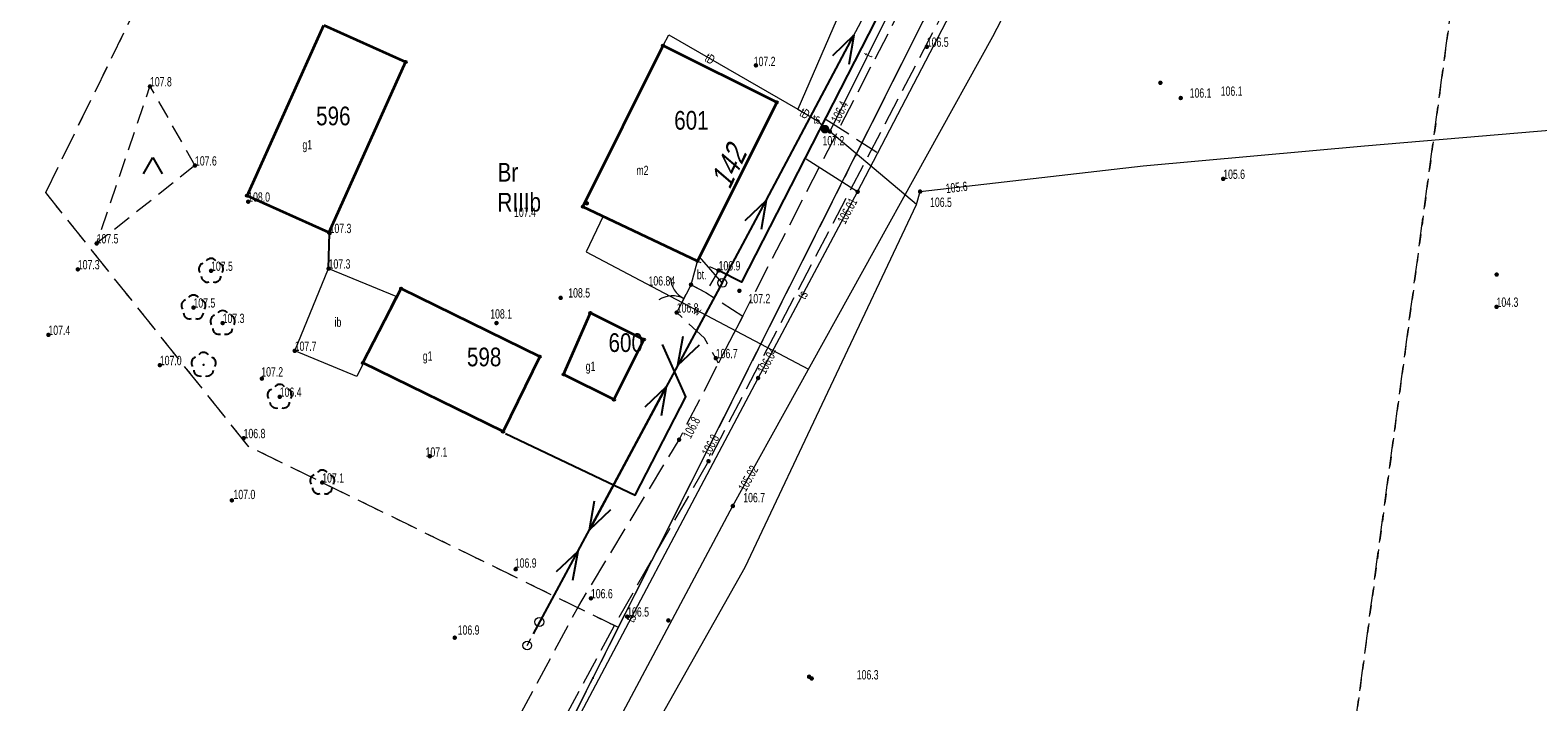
# Model space of a CAD drawing. Header units: inches. Extents: x 6497603 to 6502483, y 5925790 to 5934357.
# Tile 44 of 256: x 6499450 to 6499571, y 5926775 to 5926829. Entities that reach past the tile are written whole.
import ezdxf
from ezdxf.enums import TextEntityAlignment as Align

# ---------------------------------------------------------------- set-up
doc = ezdxf.new("R2010")
doc.units = ezdxf.units.IN
doc.header["$MEASUREMENT"] = 0
for name, pattern in [('1.5_0.75', [2.25, 1.5, -0.75]), ('2.25_0.75', [3, 2.25, -0.75]), ('219-1000', [0, 0]), ('egkk-1000', [3, 2.25, -0.75]), ('egug-1000', [1.5, 0.75, -0.75]), ('otob_1000', [0, 0]), ('suep_nn_1000', [0, 0]), ('supp_1000', [1.25, 0.625, -0.625])]:
    doc.linetypes.add(name, pattern=pattern)
for name, color, linetype in [('203-punkt graniczny', 7, 'Continuous'), ('209-oznaczenie konturu klasyfikacyjnego', 7, 'Continuous'), ('210-oznaczenie konturu użytku gruntowego', 7, 'Continuous'), ('217-kontur klasyfikacyjny', 7, 'Continuous'), ('218-kontur użytku gruntowego', 7, 'Continuous'), ('219-działka ewidencyjna', 7, 'Continuous'), ('238-Punkt adresowy budynku', 7, 'Continuous'), ('312-budynek ewidencyjny', 7, 'Continuous'), ('312-oznaczenie budynku ewidencyjnego', 7, 'Continuous'), ('312-oznaczenie budynku ewidencyjnego-Atr117', 7, 'Continuous'), ('brama', 7, 'Continuous'), ('drzewo liściaste', 7, 'Continuous'), ('inna budowla', 7, 'Continuous'), ('inna budowla-Atr17', 7, 'Continuous'), ('jezdnia', 7, 'Continuous'), ('obszar utwardzony', 7, 'Continuous'), ('obszar utwardzony-Atr17', 7, 'Continuous'), ('ogrodzenie trwałe', 7, 'Continuous'), ('pikieta naturalna', 7, 'Continuous'), ('pikieta naturalna-Atr2', 7, 'Continuous'), ('pikieta sztuczna', 7, 'Continuous'), ('pikieta sztuczna-Atr2', 7, 'Continuous'), ('przewód elektroenergetyczny niskiego napięcia', 7, 'Continuous'), ('przewód telekomunikacyjny podziemny', 7, 'Continuous'), ('przewód telekomunikacyjny podziemny - ob. projektowany', 7, 'Continuous'), ('przewód telekomunikacyjny podziemny-Atr1', 7, 'Continuous'), ('przewód wodociągowy', 7, 'Continuous'), ('przewód wodociągowy-Atr1', 7, 'Continuous'), ('Punkt budynku', 7, 'Continuous'), ('rzędna', 7, 'Continuous'), ('rzędna-Atr2', 7, 'Continuous'), ('słup przewodów napowietrznych', 7, 'Continuous'), ('słupek telekomunikacyjny', 7, 'Continuous'), ('słupek telekomunikacyjny-Atr17', 7, 'Continuous'), ('teren zalesiony', 7, 'Continuous')]:
    doc.layers.add(name, color=color, linetype=linetype)
doc.styles.get("Standard").update_dxf_attribs({"font": 'arial.ttf'})
doc.linetypes.add('902-1000', pattern='A,5,0,[1,ksztalty.shx,S=1,R=0,X=0,Y=0],5', length=10)

# ---------------------------------------------------------------- blocks, each defined once
blk = doc.blocks.new('203')
at = {"linetype": 'Continuous', "lineweight": 0}
h = blk.add_hatch(color=0, dxfattribs=at)
edge = h.paths.add_edge_path()
edge.add_arc((0, 0), 0.09, 0, 360)
blk = doc.blocks.new('PUNKTBUD')
at = {"color": 0}
blk.add_circle((0, 0), 0.09, dxfattribs=at)
blk = doc.blocks.new('PW01')
at = {"linetype": 'Continuous', "lineweight": 13}
h = blk.add_hatch(color=0, dxfattribs=at)
edge = h.paths.add_edge_path()
edge.add_arc((0, 0), 0.18, 0, 360)
blk = doc.blocks.new('US09')
at = {"linetype": 'Continuous', "lineweight": 13}
h = blk.add_hatch(color=0, dxfattribs=at)
edge = h.paths.add_edge_path()
edge.add_arc((0, 0), 0.35, 0, 360)
blk = doc.blocks.new('US15')
at = {"color": 0, "linetype": 'Continuous', "lineweight": 13}
blk.add_circle((0, 0), 0.35, dxfattribs=at)
blk = doc.blocks.new('OP021')
at = {"linetype": 'Continuous', "lineweight": 13}
h = blk.add_hatch(color=0, dxfattribs=at)
edge = h.paths.add_edge_path()
edge.add_arc((0, 0), 0.1, 0, 360)
at = {"color": 0, "linetype": 'Continuous', "lineweight": -3}
for centre, start, end in [((-0.476, 0.154), 110.388, 213.756), ((0, 0.5), 38.316, 141.684), ((0.476, 0.154), 326.244, 69.612), ((-0.294, -0.404), 182.272, 285.64), ((0.294, -0.404), 254.36, 357.728), ((0.294, -0.404), 254.36, 357.728)]:
    blk.add_arc(centre, 0.5, start, end, dxfattribs=at)
blk = doc.blocks.new('SM05')
at = {"color": 0, "linetype": 'Continuous', "lineweight": 13}
blk.add_circle((0, 0), 0.35, dxfattribs=at)
blk = doc.blocks.new('SUEP1')
at = {"color": 0, "linetype": 'Continuous'}
for p, q in [((0, 0), (7.5, 0)), ((7.5, 0), (5.25, 0.75)), ((7.5, 0), (5.25, -0.75)), ((7.5, 0), (22.5, 0)), ((22.5, 0), (20.25, 0.75)), ((22.5, 0), (20.25, -0.75))]:
    blk.add_line(p, q, dxfattribs=at)
blk = doc.blocks.new('OTZK3')
at = {"color": 0, "linetype": 'Continuous'}
for p, q in [((-0.75, -0.433), (0, 0.866)), ((0, 0.866), (0.75, -0.433))]:
    blk.add_line(p, q, dxfattribs=at)
blk = doc.blocks.new('OK02')
at = {"color": 0, "linetype": 'Continuous', "lineweight": 0}
for centre, start, end in [((-2, 0), 0, 60), ((2, 0), 120, 180)]:
    blk.add_arc(centre, 2, start, end, dxfattribs=at)

msp = doc.modelspace()

# ---------------------------------------------------------------- linework, layer by layer
at = {"layer": '217-kontur klasyfikacyjny', "color": 3, "linetype": 'egkk-1000', "lineweight": 18, "flags": 128}
for points in [[(6499551.46, 5926737.46), (6499568.1, 5926861.79)], [(6499451.2, 5926816.1), (6499469.53, 5926853.53)], [(6499516.19, 5926819.07), (6499522.1, 5926830.83)], [(6499497.15, 5926781.18), (6499516.19, 5926819.07)], [(6499467.5, 5926795.7), (6499451.2, 5926816.1)], [(6499497.15, 5926781.18), (6499467.5, 5926795.7)], [(6499495.11, 5926777.13), (6499497.15, 5926781.18)], [(6499482.82, 5926752.66), (6499495.11, 5926777.13)]]:
    msp.add_lwpolyline(points, dxfattribs=at)
at = {"layer": '218-kontur użytku gruntowego', "color": 3, "linetype": 'egug-1000', "lineweight": 18, "flags": 128}
for points in [[(6499568.1, 5926861.79), (6499551.46, 5926737.46)], [(6499451.2, 5926816.1), (6499469.53, 5926853.53)], [(6499516.19, 5926819.07), (6499522.1, 5926830.83)], [(6499497.15, 5926781.18), (6499516.19, 5926819.07)], [(6499467.5, 5926795.7), (6499451.2, 5926816.1)], [(6499497.15, 5926781.18), (6499467.5, 5926795.7)], [(6499495.11, 5926777.13), (6499497.15, 5926781.18)], [(6499482.82, 5926752.66), (6499495.11, 5926777.13)]]:
    msp.add_lwpolyline(points, dxfattribs=at)
at = {"layer": '219-działka ewidencyjna', "color": 3, "linetype": '219-1000', "lineweight": 18, "flags": 128}
for points in [[(6499522.1, 5926830.83), (6499516.19, 5926819.07)], [(6499495.11, 5926777.13), (6499516.19, 5926819.07)], [(6499482.82, 5926752.66), (6499495.11, 5926777.13)]]:
    msp.add_lwpolyline(points, dxfattribs=at)
at = {"layer": '312-budynek ewidencyjny', "color": 7, "linetype": 'Continuous', "lineweight": 35, "flags": 128}
for points in [[(6499467.36, 5926815.84), (6499473.51, 5926829.53)], [(6499473.51, 5926829.53), (6499480.08, 5926826.58)], [(6499494.3, 5926814.96), (6499500.74, 5926827.89)], [(6499500.74, 5926827.89), (6499509.86, 5926823.34)], [(6499480.08, 5926826.58), (6499473.92, 5926812.89)], [(6499509.86, 5926823.34), (6499503.5, 5926810.59)], [(6499473.92, 5926812.89), (6499467.36, 5926815.84)], [(6499503.5, 5926810.59), (6499494.3, 5926814.96)], [(6499476.65, 5926802.42), (6499479.72, 5926808.39)], [(6499479.72, 5926808.39), (6499490.85, 5926802.93)], [(6499492.76, 5926801.49), (6499494.91, 5926806.43)], [(6499494.91, 5926806.43), (6499499.2, 5926804.3)], [(6499499.2, 5926804.3), (6499496.8, 5926799.48)], [(6499487.9, 5926796.91), (6499476.65, 5926802.42)], [(6499490.85, 5926802.93), (6499487.9, 5926796.91)], [(6499496.8, 5926799.48), (6499492.76, 5926801.49)]]:
    msp.add_lwpolyline(points, dxfattribs=at)
at = {"layer": 'brama', "color": 7, "linetype": 'otob_1000', "lineweight": 18, "flags": 128}
msp.add_lwpolyline([(6499501.83, 5926806.46), (6499502.98, 5926808.7)], dxfattribs=at)
at = {"layer": 'inna budowla', "color": 7, "linetype": 'Continuous', "lineweight": 18, "flags": 128}
msp.add_lwpolyline([(6499471.18, 5926803.39), (6499473.9, 5926809.99), (6499479.29, 5926807.77), (6499476.17, 5926801.34)], close=True, dxfattribs=at)
at = {"layer": 'jezdnia', "color": 7, "linetype": '2.25_0.75', "lineweight": 18, "flags": 128}
for points in [[(6499594.03, 5926968.7), (6499608.23, 5926993.94), (6499613.41, 5927002.04), (6499621.69, 5927012.54), (6499628.91, 5927020.73), (6499658.69, 5927052.27), (6499694.42, 5927090.04), (6499695.69, 5927091.56), (6499696.52, 5927093.01), (6499697.02, 5927094.8), (6499696.81, 5927096.76), (6499696.37, 5927097.93), (6499704.45, 5927090.13), (6499702.54, 5927090.13), (6499699.95, 5927089.7), (6499698.13, 5927088.81), (6499696.7, 5927087.61), (6499661, 5927050.2), (6499630.74, 5927018.76), (6499623.79, 5927010.65), (6499615.99, 5927000.19), (6499611.02, 5926992.4), (6499596.89, 5926966.68), (6499595.17, 5926963.14), (6499590.87, 5926956.04), (6499575.19, 5926930.08), (6499557.91, 5926897.66), (6499540.5, 5926864.11), (6499522.86, 5926829.88), (6499504.38, 5926794.53), (6499497.13, 5926781.9), (6499486.68, 5926762.57), (6499470.04, 5926728.71), (6499451.61, 5926693.91), (6499434.24, 5926660.55), (6499433.39, 5926658.93), (6499431.73, 5926655.84), (6499416.3, 5926625.21), (6499397.09, 5926589.53), (6499378.41, 5926553.68), (6499360.52, 5926518.54), (6499343.42, 5926486.51), (6499324.35, 5926453.27), (6499305.79, 5926421.82), (6499289.18, 5926391.25), (6499285.67, 5926384.56), (6499285.25, 5926381.1), (6499285.74, 5926379.01), (6499286.56, 5926377.39), (6499288.53, 5926375.93), (6499289.57, 5926374.85), (6499272.96, 5926374.41), (6499273.92, 5926374.76), (6499276.08, 5926375.76), (6499277.62, 5926377.1), (6499278.75, 5926378.57), (6499282.19, 5926385.71), (6499303.36, 5926423.18), (6499322, 5926454.56), (6499322.53, 5926455.52), (6499326.43, 5926462.52), (6499337.21, 5926481.97), (6499339.91, 5926486.81), (6499340.48, 5926487.84), (6499346.96, 5926500.28), (6499350.25, 5926506.59), (6499357.34, 5926520.19), (6499365.04, 5926534.01), (6499367.84, 5926539.94), (6499375.48, 5926555.45), (6499394.05, 5926591.24), (6499407.27, 5926615.69), (6499411.12, 5926622.8), (6499413.34, 5926626.91), (6499431.25, 5926661.81), (6499448.95, 5926695.56), (6499466.94, 5926730.26), (6499483.97, 5926764.32), (6499493.97, 5926782.93), (6499502.02, 5926796.26), (6499505.18, 5926802.4), (6499507.13, 5926806.18), (6499519.9, 5926831), (6499536.73, 5926863.66), (6499537.71, 5926865.65), (6499541.71, 5926873.24), (6499555.39, 5926899.21), (6499563.48, 5926914.1), (6499567.48, 5926921.45), (6499572.99, 5926931.59)], [(6499507.13, 5926806.18), (6499505.18, 5926802.4), (6499504.05, 5926804.42), (6499501.83, 5926806.46), (6499502.98, 5926808.7), (6499504.16, 5926808.07)]]:
    msp.add_lwpolyline(points, close=True, dxfattribs=at)
at = {"layer": 'obszar utwardzony', "color": 7, "linetype": '2.25_0.75', "lineweight": 18, "flags": 128}
msp.add_lwpolyline([(6499502.98, 5926808.7), (6499503.5, 5926810.59), (6499505.19, 5926809.84), (6499504.16, 5926808.07)], close=True, dxfattribs=at)
at = {"layer": 'ogrodzenie trwałe', "color": 7, "linetype": '902-1000', "lineweight": 25, "flags": 128}
for points in [[(6499476.51, 5926844.18), (6499479.08, 5926849.88), (6499519.5, 5926833.27), (6499507.04, 5926808.91), (6499505.19, 5926809.84)], [(6499473.9, 5926809.99), (6499473.98, 5926812.84)], [(6499488.09, 5926796.75), (6499498.5, 5926791.82), (6499502.56, 5926799.7), (6499500.7, 5926803.9)]]:
    msp.add_lwpolyline(points, dxfattribs=at)
at = {"layer": 'przewód elektroenergetyczny niskiego napięcia', "color": 1, "linetype": 'suep_nn_1000', "lineweight": 18, "flags": 128}
for points in [[(6499505.49, 5926808.84), (6499528.73, 5926852.59)], [(6499505.49, 5926808.84), (6499503.67, 5926810.93)], [(6499505.49, 5926808.84), (6499490.33, 5926780.69)]]:
    msp.add_lwpolyline(points, dxfattribs=at)
at = {"layer": 'przewód telekomunikacyjny podziemny', "color": 30, "linetype": 'Continuous', "lineweight": 18, "flags": 128}
for points in [[(6499559.66, 5926908.84), (6499552.36, 5926895.44), (6499541.98, 5926874.33), (6499534.8, 5926861.2), (6499520.03, 5926832.9), (6499514.12, 5926820.99), (6499513.73, 5926821.18)], [(6499533.01, 5926885.52), (6499532.29, 5926878.87), (6499527.05, 5926867.2), (6499525.44, 5926854.47), (6499520.61, 5926844.43), (6499516.62, 5926834.63), (6499514.98, 5926830.68), (6499511.54, 5926822.78)], [(6499516.35, 5926816.16), (6499534.76, 5926851.52), (6499539.1, 5926860.6), (6499534.88, 5926862.17)], [(6499388.9, 5926570.13), (6499391.29, 5926572.41), (6499398.61, 5926584.02), (6499413.24, 5926612.03), (6499418.82, 5926621.8), (6499435.99, 5926653.44), (6499445.3, 5926672.18), (6499460.76, 5926701.48), (6499480.34, 5926737.34), (6499487.52, 5926750.9), (6499507.32, 5926786.02), (6499521.06, 5926815.14), (6499521.36, 5926816.17), (6499539.27, 5926818.25), (6499557.02, 5926819.83), (6499575.63, 5926821.42), (6499604.49, 5926823.08), (6499618.77, 5926824.09), (6499649.71, 5926827.55), (6499674.82, 5926828.42)], [(6499500.74, 5926827.89), (6499501.2, 5926828.74), (6499511.54, 5926822.78)], [(6499511.54, 5926822.78), (6499513.18, 5926821.83), (6499513.73, 5926821.18)], [(6499521.06, 5926815.14), (6499514.12, 5926820.99)], [(6499423.82, 5926639.84), (6499439.97, 5926670.64), (6499458.46, 5926705.91), (6499477.57, 5926742.27), (6499491.98, 5926770.23), (6499508.36, 5926801.21), (6499516.35, 5926816.16), (6499512.22, 5926818.78)]]:
    msp.add_lwpolyline(points, dxfattribs=at)
at = {"layer": 'przewód telekomunikacyjny podziemny - ob. projektowany', "color": 30, "linetype": '2.25_0.75', "lineweight": 18, "flags": 128}
msp.add_lwpolyline([(6499513.75, 5926822.02), (6499517.89, 5926819.33)], dxfattribs=at)
at = {"layer": 'przewód wodociągowy', "color": 5, "linetype": 'Continuous', "lineweight": 18, "flags": 128}
for points in [[(6499333.02, 5926462.76), (6499339.26, 5926474.09), (6499356.77, 5926507.41), (6499373.17, 5926536.57), (6499378.67, 5926551.82), (6499396.89, 5926586.04), (6499417.9, 5926623.29), (6499435.57, 5926657.76), (6499453.6, 5926690.96), (6499471.3, 5926724.21), (6499485, 5926750.86), (6499506.34, 5926790.94), (6499527.19, 5926828.61), (6499547.46, 5926867.59), (6499579.5, 5926927.92), (6499588.02, 5926942.72), (6499598.56, 5926963.62), (6499618.91, 5926997.07), (6499631.44, 5927014.31), (6499646.22, 5927020.61), (6499677.68, 5927036.09)], [(6499495.93, 5926814.19), (6499494.57, 5926811.34), (6499512.41, 5926801.91)]]:
    msp.add_lwpolyline(points, dxfattribs=at)
at = {"layer": 'słup przewodów napowietrznych', "color": 7, "linetype": 'supp_1000', "lineweight": 18, "flags": 128}
msp.add_lwpolyline([(6499489.84, 5926779.74), (6499490.81, 5926781.63)], dxfattribs=at)
at = {"layer": 'teren zalesiony', "color": 7, "linetype": '1.5_0.75', "lineweight": 18, "flags": 128}
msp.add_lwpolyline([(6499463.18, 5926818.26), (6499455.29, 5926812.01), (6499459.57, 5926824.61)], close=True, dxfattribs=at)

# ---------------------------------------------------------------- block references
at = {"layer": '203-punkt graniczny', "color": 7, "linetype": 'Continuous', "lineweight": 18}
for p in [(6499516.19, 5926819.07), (6499495.11, 5926777.13)]:
    msp.add_blockref('203', p, dxfattribs=at)
at = {"layer": 'brama', "color": 7, "linetype": 'Continuous', "lineweight": 18, "rotation": 62.82400000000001}
msp.add_blockref('OK02', (6499502.405, 5926807.58), dxfattribs=at)
at = {"layer": 'drzewo liściaste', "color": 94, "linetype": 'Continuous', "lineweight": 18}
for p in [(6499464.47, 5926809.81), (6499463.06, 5926806.86), (6499465.4, 5926805.62), (6499463.87, 5926802.27), (6499469.98, 5926799.7), (6499473.39, 5926792.82)]:
    msp.add_blockref('OP021', p, dxfattribs=at)
at = {"layer": 'pikieta naturalna', "color": 7, "linetype": 'Continuous', "lineweight": 13}
for p in [(6499521.9, 5926827.79), (6499508.19, 5926826.3), (6499459.57, 5926824.61), (6499540.64, 5926824.9), (6499542.27, 5926823.68), (6499514.12, 5926820.99), (6499463.18, 5926818.26), (6499545.68, 5926817.19), (6499521.36, 5926816.17), (6499467.45, 5926815.36), (6499494.62, 5926815.23), (6499455.29, 5926812.01), (6499473.98, 5926812.84), (6499453.78, 5926809.93), (6499464.47, 5926809.81), (6499473.9, 5926809.99), (6499505.19, 5926809.84), (6499567.62, 5926809.51), (6499506.86, 5926808.21), (6499492.52, 5926807.64), (6499463.06, 5926806.86), (6499501.83, 5926806.46), (6499567.61, 5926806.92), (6499451.42, 5926804.67), (6499465.4, 5926805.62), (6499487.37, 5926805.62), (6499471.18, 5926803.39), (6499460.36, 5926802.24), (6499504.97, 5926802.8), (6499468.55, 5926801.16), (6499469.98, 5926799.7), (6499467.08, 5926796.38), (6499502.02, 5926796.26), (6499482.02, 5926794.93), (6499504.38, 5926794.53), (6499473.39, 5926792.82), (6499466.14, 5926791.39), (6499488.91, 5926785.86), (6499494.95, 5926783.53), (6499497.86, 5926782.06), (6499501.16, 5926781.76), (6499484.02, 5926780.37), (6499512.45, 5926777.24), (6499512.66, 5926777.1)]:
    msp.add_blockref('PW01', p, dxfattribs=at)
at = {"layer": 'pikieta sztuczna', "color": 7, "linetype": 'Continuous', "lineweight": 13}
msp.add_blockref('PW01', (6499502.98, 5926808.7), dxfattribs=at)
at = {"layer": 'przewód elektroenergetyczny niskiego napięcia', "color": 1, "linetype": 'Continuous', "lineweight": 18}
for p, rotation in [((6499505.49, 5926808.84), 62.023), ((6499505.49, 5926808.84), 241.696), ((6499490.33, 5926780.69), 61.696)]:
    msp.add_blockref('SUEP1', p, dxfattribs=dict(at, rotation=rotation))
at = {"layer": 'Punkt budynku', "color": 5, "linetype": 'Continuous', "lineweight": 13}
for p in [(6499500.74, 5926827.89), (6499480.08, 5926826.58), (6499509.86, 5926823.34), (6499467.36, 5926815.84), (6499494.3, 5926814.96), (6499473.92, 5926812.89), (6499503.5, 5926810.59), (6499479.72, 5926808.39), (6499494.91, 5926806.43), (6499499.2, 5926804.3), (6499476.65, 5926802.42), (6499490.85, 5926802.93), (6499492.76, 5926801.49), (6499496.8, 5926799.48), (6499487.9, 5926796.91)]:
    msp.add_blockref('PUNKTBUD', p, dxfattribs=at)
at = {"layer": 'rzędna', "color": 30, "linetype": 'Continuous', "lineweight": 18}
for p in [(6499514.12, 5926820.99), (6499516.35, 5926816.16), (6499521.36, 5926816.17), (6499508.36, 5926801.21)]:
    msp.add_blockref('PW01', p, dxfattribs=at)
at = {"layer": 'rzędna', "color": 5, "linetype": 'Continuous', "lineweight": 18}
msp.add_blockref('PW01', (6499506.34, 5926790.94), dxfattribs=at)
at = {"layer": 'słup przewodów napowietrznych', "color": 7, "linetype": 'Continuous', "lineweight": 18}
for name, p in [('US15', (6499505.49, 5926808.84)), ('SM05', (6499490.81, 5926781.63)), ('SM05', (6499489.84, 5926779.74))]:
    msp.add_blockref(name, p, dxfattribs=at)
at = {"layer": 'słupek telekomunikacyjny', "color": 30, "linetype": 'Continuous', "lineweight": 18}
msp.add_blockref('US09', (6499513.73, 5926821.18), dxfattribs=at)
at = {"layer": 'teren zalesiony', "color": 7, "linetype": 'Continuous', "lineweight": 18}
msp.add_blockref('OTZK3', (6499459.805, 5926818.035), dxfattribs=at)

# ---------------------------------------------------------------- texts
at = {"layer": '209-oznaczenie konturu klasyfikacyjnego', "color": 3, "linetype": 'Continuous', "lineweight": 18, "width": 0.79}
msp.add_text('RIIIb', height=1.5, dxfattribs=at).set_placement((6499487.45, 5926816.07), align=Align.TOP_LEFT)
at = {"layer": '210-oznaczenie konturu użytku gruntowego', "color": 3, "linetype": 'Continuous', "lineweight": 18, "width": 0.79}
msp.add_text('Br', height=1.5, dxfattribs=at).set_placement((6499487.46, 5926816.97))
at = {"layer": '238-Punkt adresowy budynku', "color": 7, "linetype": 'Continuous', "lineweight": 18, "oblique": 15, "width": 0.79}
msp.add_text('142', height=1.8, rotation=64.297, dxfattribs=at).set_placement((6499506.79, 5926817.76), align=Align.CENTER)
at = {"layer": '312-oznaczenie budynku ewidencyjnego', "color": 7, "linetype": 'Continuous', "lineweight": 18, "width": 0.79}
for s, p in [('596', (6499472.9, 5926821.49)), ('601', (6499501.63, 5926821.14)), ('600', (6499496.36, 5926803.3)), ('598', (6499485, 5926802.15))]:
    msp.add_text(s, height=1.5, dxfattribs=at).set_placement(p)
at = {"layer": '312-oznaczenie budynku ewidencyjnego-Atr117', "color": 7, "width": 0.667}
msp.add_text('g1', height=0.75, dxfattribs=at).set_placement((6499472.19, 5926819.93), align=Align.MIDDLE_CENTER)
for s, p in [('m2', (6499498.6, 5926817.5)), ('g1', (6499481.46, 5926802.6)), ('g1', (6499494.53, 5926801.78))]:
    msp.add_text(s, height=0.75, dxfattribs=at).set_placement(p)
at = {"layer": 'inna budowla-Atr17', "color": 7, "width": 0.667}
msp.add_text('ib', height=0.75, dxfattribs=at).set_placement((6499474.38, 5926805.32))
at = {"layer": 'obszar utwardzony-Atr17', "color": 7, "width": 0.667}
msp.add_text('bt.', height=0.75, dxfattribs=at).set_placement((6499503.45, 5926809.13))
at = {"layer": 'pikieta naturalna-Atr2', "color": 7, "width": 0.667}
for s, p in [('106.5', (6499521.9, 5926827.79)), ('107.2', (6499508.01, 5926826.24)), ('107.8', (6499459.57, 5926824.61)), ('106.1', (6499542.99, 5926823.71)), ('106.1', (6499545.48, 5926823.86)), ('107.2', (6499513.53, 5926819.88)), ('107.6', (6499463.18, 5926818.26)), ('105.6', (6499545.68, 5926817.19)), ('108.0', (6499467.45, 5926815.36)), ('106.5', (6499522.16, 5926814.94)), ('107.4', (6499488.78, 5926814.14)), ('107.3', (6499473.98, 5926812.84)), ('107.5', (6499455.29, 5926812.01)), ('107.3', (6499453.78, 5926809.93)), ('107.5', (6499464.47, 5926809.81)), ('107.3', (6499473.9, 5926809.99)), ('106.9', (6499505.19, 5926809.84)), ('108.5', (6499493.13, 5926807.67)), ('107.5', (6499463.06, 5926806.86)), ('106.8', (6499501.83, 5926806.46)), ('107.2', (6499507.59, 5926807.21)), ('104.3', (6499567.61, 5926806.92)), ('107.3', (6499465.4, 5926805.62)), ('108.1', (6499486.87, 5926805.98)), ('107.4', (6499451.42, 5926804.67)), ('107.7', (6499471.18, 5926803.39)), ('106.7', (6499504.97, 5926802.8)), ('107.0', (6499460.36, 5926802.24)), ('107.2', (6499468.5, 5926801.33)), ('106.4', (6499469.98, 5926799.7)), ('106.8', (6499467.08, 5926796.38)), ('107.1', (6499481.68, 5926794.89)), ('107.1', (6499473.39, 5926792.82)), ('107.0', (6499466.27, 5926791.49)), ('106.7', (6499507.17, 5926791.24)), ('106.9', (6499488.84, 5926785.99)), ('106.6', (6499494.95, 5926783.53)), ('106.5', (6499497.86, 5926782.06)), ('106.9', (6499484.26, 5926780.61)), ('106.3', (6499516.28, 5926777.02))]:
    msp.add_text(s, height=0.75, dxfattribs=at).set_placement(p)
for rotation, p in [(62.767, (6499502.95, 5926796.28)), (62.4, (6499504.46, 5926794.87))]:
    msp.add_text('106.8', height=0.75, rotation=rotation, dxfattribs=at).set_placement(p)
at = {"layer": 'pikieta sztuczna-Atr2', "color": 7, "width": 0.667}
msp.add_text('106.84', height=0.75, dxfattribs=at).set_placement((6499499.57, 5926809.38), align=Align.TOP_LEFT)
at = {"layer": 'przewód telekomunikacyjny podziemny-Atr1', "color": 30, "width": 0.667}
for s, rotation, p in [('tD', 330.04, (6499504.2, 5926827.01)), ('t', 63.608, (6499517.12, 5926827.04)), ('tD', 329.917, (6499511.81, 5926822.62)), ('ts', 61.878, (6499511.8, 5926807.65)), ('ts', 62.133, (6499498.04, 5926781.7))]:
    msp.add_text(s, height=0.75, rotation=rotation, dxfattribs=at).set_placement(p, align=Align.MIDDLE_LEFT)
at = {"layer": 'przewód wodociągowy-Atr1', "color": 5, "width": 0.667}
msp.add_text('w', height=0.75, rotation=332.14, dxfattribs=at).set_placement((6499503.28, 5926806.74), align=Align.MIDDLE_LEFT)
at = {"layer": 'rzędna-Atr2', "color": 30, "width": 0.667}
for s, rotation, p in [('106.4', 63.608, (6499514.51, 5926821.78)), ('105.6', 6.624, (6499523.42, 5926816.41)), ('106.01', 61.878, (6499515.02, 5926813.68)), ('106.04', 61.878, (6499508.6, 5926801.65))]:
    msp.add_text(s, height=0.75, rotation=rotation, dxfattribs=at).set_placement(p, align=Align.MIDDLE_LEFT)
at = {"layer": 'rzędna-Atr2', "color": 5, "width": 0.667}
msp.add_text('105.02', height=0.75, rotation=61.035, dxfattribs=at).set_placement((6499507.05, 5926792.22), align=Align.MIDDLE_LEFT)
at = {"layer": 'słupek telekomunikacyjny-Atr17', "color": 30, "width": 0.667}
msp.add_text('ts', height=0.75, dxfattribs=at).set_placement((6499512.79, 5926821.63))

doc.saveas('drawing.dxf')
